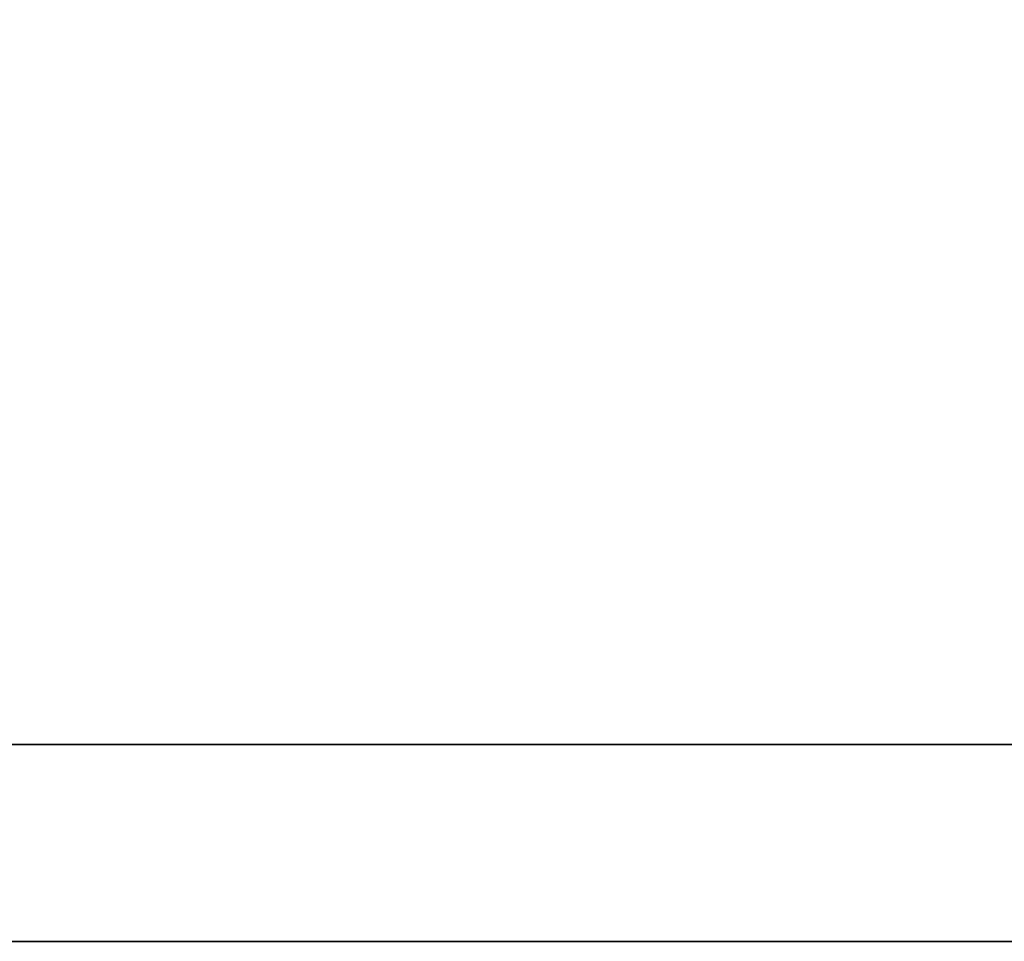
# Model space of a CAD drawing. Header units: millimetres. Extents: x -386 to 3135, y -1989 to 860.
# Tile 129 of 256: x -69.76 to -68.62, y -1327.31 to -1326.24. Entities that reach past the tile are written whole.
import ezdxf

# ---------------------------------------------------------------- set-up
doc = ezdxf.new("R2010")
doc.units = ezdxf.units.MM
doc.layers.add('DIM', color=4, linetype='CONTINUOUS')
doc.layers.add('layer 1', color=7, linetype='CONTINUOUS')

# ---------------------------------------------------------------- blocks, each defined once
blk = doc.blocks.new('TBI MOTION logo(完整正式版)')
at = {"layer": 'layer 1', "color": 22, "lineweight": 35}
blk.add_open_spline([(75.90875, -9.47875), (75.90875, -9.47875), (75.90875, -12.28625), (75.90875, -12.28625), (75.90875, -12.28625), (75.90875, -12.28625), (75.90875, -12.47875), (75.90875, -12.47875), (75.90875, -12.47875), (75.90875, -12.47875), (75.71625, -12.47875), (75.71625, -12.47875), (75.71625, -12.47875), (75.71625, -12.47875), (-88.32875, -12.47875), (-88.32875, -12.47875), (-88.32875, -12.47875), (-88.32875, -12.47875), (-88.32875, -13.29375), (-88.32875, -13.29375), (-88.32875, -13.29375), (-88.32875, -13.29375), (82.89125, -13.29375), (82.89125, -13.29375), (82.89125, -13.29375), (82.89125, -13.29375), (75.90875, -9.47875), (75.90875, -9.47875)], degree=3, knots=[0, 0, 0, 0, 0.1428571, 0.1428571, 0.1428571, 0.1428572, 0.2857143, 0.2857143, 0.2857143, 0.2857143, 0.4285714, 0.4285714, 0.4285714, 0.4285714, 0.5714286, 0.5714286, 0.5714286, 0.5714286, 0.7142857, 0.7142857, 0.7142857, 0.7142857, 0.8571429, 0.8571429, 0.8571429, 0.8571429, 1, 1, 1, 1], dxfattribs=at)

msp = doc.modelspace()

# ---------------------------------------------------------------- block references
at = {"layer": 'DIM', "color": 7, "xscale": 0.2802190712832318, "yscale": 0.2802190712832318, "zscale": 0.2802190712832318}
msp.add_blockref('TBI MOTION logo(完整正式版)', (-83.8511, -1323.5827), dxfattribs=at)

doc.saveas('drawing.dxf')
